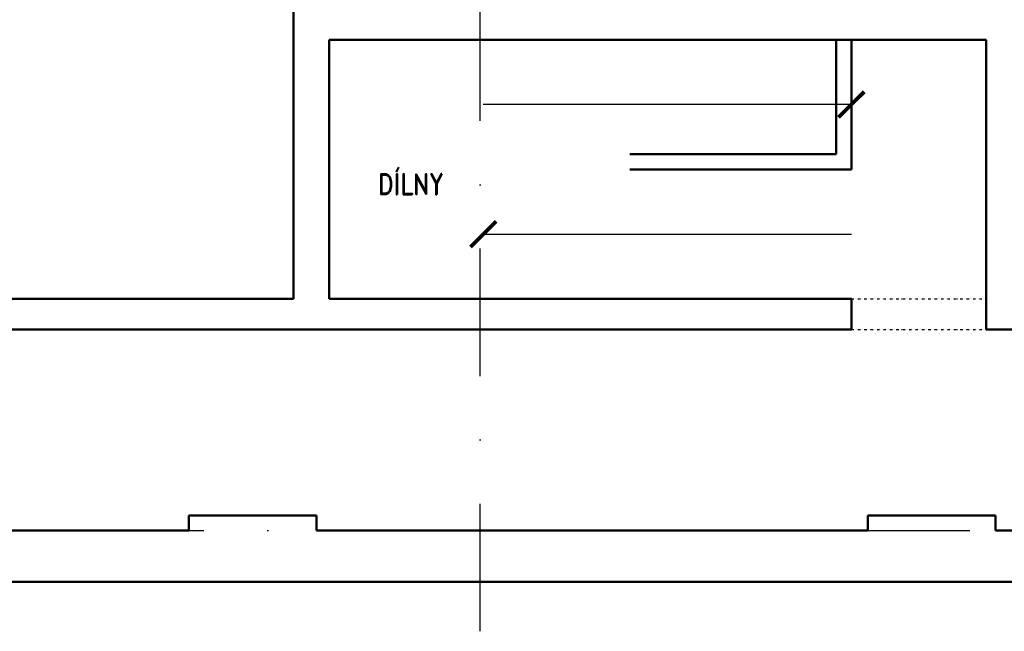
# Model space of a CAD drawing. Header units: millimetres. Extents: x 2886542 to 7567581, y -792623 to 134766.
# Tile 26 of 256: x 3923047 to 3932691, y -361517 to -355524. Entities that reach past the tile are written whole.
import ezdxf

# ---------------------------------------------------------------- set-up
doc = ezdxf.new("R2010")
doc.units = ezdxf.units.MM
doc.linetypes.add('DASHDOT', pattern=[1, 0.5, -0.25, 0, -0.25])
doc.linetypes.add('DIVIDE', pattern=[1.25, 0.5, -0.25, 0, -0.25, 0, -0.25])
for name, color, linetype in [('IN_C_CERCHOVANA', 7, 'DIVIDE'), ('IN_C_OSA', 6, 'DASHDOT'), ('IN_TEXT', 7, 'Continuous')]:
    doc.layers.add(name, color=color, linetype=linetype)
doc.layers.add('IN_C_TLUSTA', color=5, linetype='Continuous', lineweight=50)
doc.styles.add('KOTY', font='SIMPLEX.SHX', dxfattribs={"width": 0.7})
doc.styles.add('ROMAND', font='romand.shx', dxfattribs={"width": 0.85})
doc.dimstyles.new('IN_100', dxfattribs={"dimtxt": 200, "dimasz": 80, "dimexe": 40, "dimexo": 250, "dimgap": 150, "dimtad": 1, "dimdec": 4, "dimrnd": 5, "dimdsep": 46, "dimlunit": 6, "dimtxsty": 'KOTY', "dimblk": 'ARCHTICK', "dimcen": 40, "dimclrd": 256, "dimclrt": 7, "dimadec": 0, "dimazin": 0, "dimtfac": 1, "dimtdec": 4, "dimtmove": 1, "dimatfit": 3, "dimldrblk": 'ARCHTICK', "dimfxl": 0, "dimtolj": 1, "dimtzin": 0, "dimlwd": -1, "dimlwe": -1, "dimarcsym": 0})

# ---------------------------------------------------------------- blocks, each defined once
blk = doc.blocks.new('_ArchTick')
at = {"color": 0, "linetype": 'ByBlock', "const_width": 0.15}
blk.add_lwpolyline([(-0.5, -0.5), (0.5, 0.5)], dxfattribs=at)

msp = doc.modelspace()

# ---------------------------------------------------------------- linework, layer by layer
at = {"layer": 'IN_C_CERCHOVANA', "color": 250, "ltscale": 50}
for p, q in [((3931193.2, -358260.8), (3932513.2, -358260.8)), ((3931193.2, -358560.8), (3932513.2, -358560.8))]:
    msp.add_line(p, q, dxfattribs=at)
at = {"layer": 'IN_C_OSA', "color": 250, "ltscale": 2500}
for p, q in [((3927558.2, -361517), (3927558.2, -336248.2)), ((3913601.3, -360530.8), (3946125.5, -360530.8))]:
    msp.add_line(p, q, dxfattribs=at)
at = {"layer": 'IN_C_TLUSTA', "color": 250}
for p, q in [((3925728.2, -350560.8), (3925728.2, -358260.8)), ((3926078.2, -355720.8), (3932513.2, -355720.8)), ((3926078.2, -355720.8), (3926078.2, -358260.8)), ((3931043.2, -355720.8), (3931043.2, -356840.8)), ((3931193.2, -355720.8), (3931193.2, -356990.8)), ((3932513.2, -355720.8), (3932513.2, -358260.8)), ((3931043.2, -356840.8), (3929021.8, -356840.8)), ((3931193.2, -356990.8), (3929021.8, -356990.8)), ((3917168.2, -358260.8), (3925728.2, -358260.8)), ((3926078.2, -358260.8), (3931193.2, -358260.8)), ((3931193.2, -358560.8), (3931193.2, -358260.8)), ((3932513.2, -358560.8), (3932513.2, -358260.8)), ((3931193.2, -358560.8), (3916573.2, -358560.8)), ((3933013.2, -358560.8), (3932513.2, -358560.8)), ((3924703.2, -360380.8), (3925953.2, -360380.8)), ((3924703.2, -360380.8), (3924703.2, -360530.8)), ((3925953.2, -360380.8), (3925953.2, -360530.8)), ((3931353.2, -360380.8), (3932603.2, -360380.8)), ((3931353.2, -360380.8), (3931353.2, -360530.8)), ((3932603.2, -360380.8), (3932603.2, -360530.8)), ((3920533.2, -360530.8), (3924703.2, -360530.8)), ((3925953.2, -360530.8), (3927133.2, -360530.8)), ((3925953.2, -360530.8), (3931353.2, -360530.8)), ((3932603.2, -360530.8), (3938003.2, -360530.8)), ((3920533.2, -361030.8), (3950289.6, -361030.8))]:
    msp.add_line(p, q, dxfattribs=at)

# ---------------------------------------------------------------- texts
at = {"layer": 'IN_TEXT', "color": 250, "insert": (3926555.8, -357235.8), "char_height": 200, "width": 2497.377, "attachment_point": 7, "style": 'ROMAND'}
msp.add_mtext('{\\C0;DÍLNY}', dxfattribs=at)

# ---------------------------------------------------------------- leaders
at = {"layer": 'IN_TEXT', "color": 250}
for points in [[(3931193.2, -356355.8), (3927588.2, -356355.8)], [(3927588.2, -357625.8), (3931193.2, -357625.8)]]:
    msp.add_leader(points, dimstyle='IN_100', override={"dimasz": 250, "dimgap": 150, "dimtad": 0}, dxfattribs=at)

doc.saveas('drawing.dxf')
